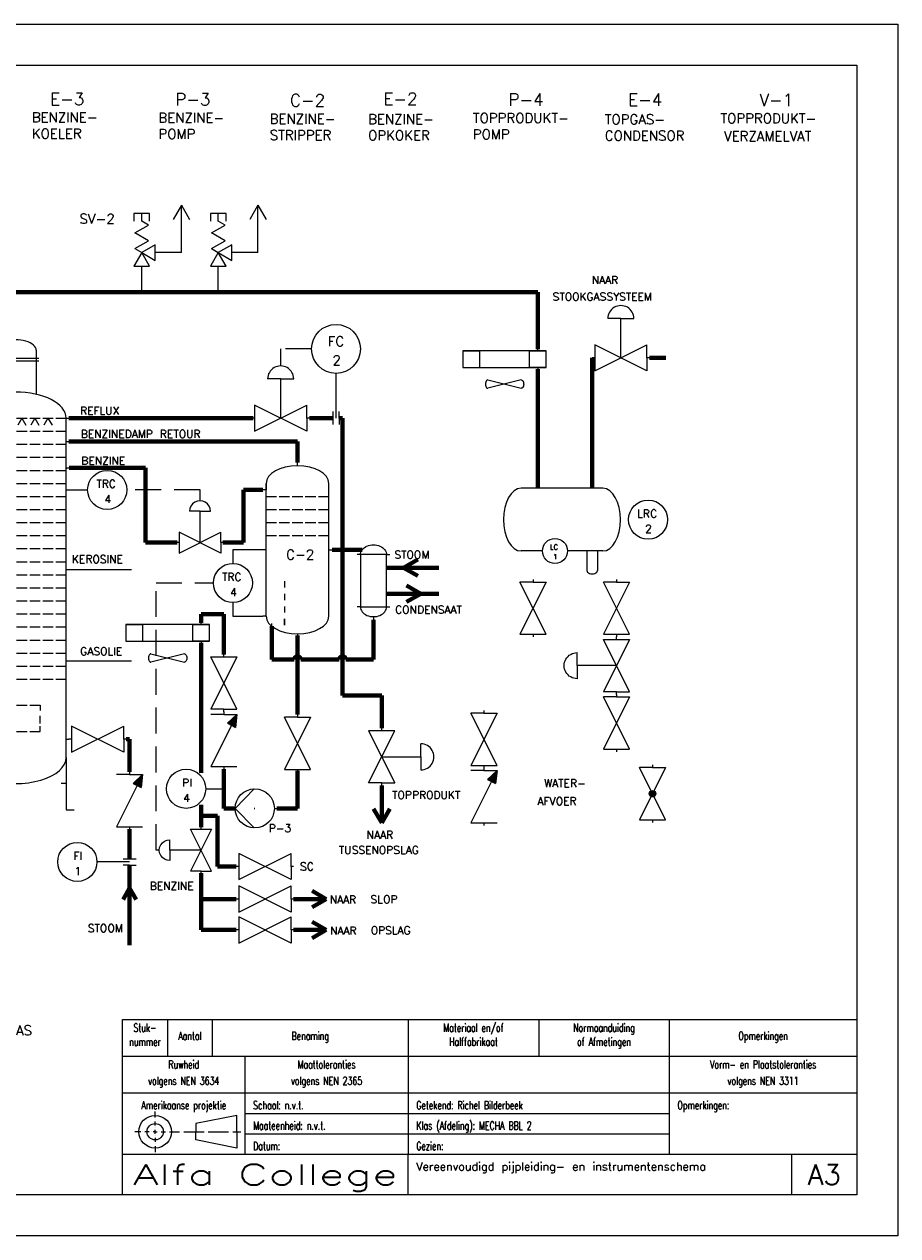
# Model space of a CAD drawing. Extents: x 0 to 420, y 0 to 297.
# Tile 2 of 2: x 206 to 420, y 0 to 297. Entities that reach past the tile are written whole.
import ezdxf
from ezdxf.enums import TextEntityAlignment as Align

# ---------------------------------------------------------------- set-up
doc = ezdxf.new("R2010")
doc.units = 0
doc.header["$MEASUREMENT"] = 0
doc.linetypes.add('HIDDEN', pattern=[9.525, 6.35, -3.175])
doc.layers.get('0').update_dxf_attribs({"linetype": 'CONTINUOUS'})
for name, color, linetype in [('KADER25', 3, 'CONTINUOUS'), ('KADER50', 7, 'CONTINUOUS'), ('KADER70', 5, 'CONTINUOUS'), ('T25', 3, 'CONTINUOUS'), ('T70', 5, 'CONTINUOUS')]:
    doc.layers.add(name, color=color, linetype=linetype)
for name, color, linetype, lineweight in [('Omtrekslijn', 7, 'CONTINUOUS', 50), ('Proceslijn', 5, 'CONTINUOUS', 70), ('Stippellijn', 3, 'HIDDEN', 35), ('Tekst', 3, 'CONTINUOUS', 35)]:
    doc.layers.add(name, color=color, linetype=linetype, lineweight=lineweight)
doc.styles.add('KADER1', font='SIMPLEX.SHX', dxfattribs={"height": 5})
doc.styles.add('KADER2', font='SIMPLEX.shx', dxfattribs={"width": 0.7, "height": 2})
doc.styles.get("Standard").update_dxf_attribs({"font": 'TXT.shx', "height": 3})

# ---------------------------------------------------------------- blocks, each defined once
blk = doc.blocks.new('04_Overdrukventiel_2')
at = {"color": 0}
for p, q in [((-3, 27.2), (-3, 30.2)), ((-3, 30.2), (0, 30.2)), ((0, 27.2), (0, 30.2)), ((0, 30.2), (3, 30.2)), ((3, 30.2), (3, 27.2)), ((-2.6, 25.7), (0, 27.2)), ((2.6, 22.7), (-2.6, 25.7)), ((-2.6, 19.7), (2.6, 22.7)), ((2.6, 16.7), (-2.6, 19.7)), ((-15.2, 15.2), (-5.2, 15.2)), ((-5.2, 18.2), (0, 15.2)), ((-5.2, 12.2), (-5.2, 18.2)), ((0, 15.2), (-5.2, 12.2)), ((-3, 10), (0, 15.2)), ((2.6, 16.7), (0, 15.2)), ((0, 15.2), (3, 10)), ((3, 10), (-3, 10)), ((0, 0), (0, 10))]:
    blk.add_line(p, q, dxfattribs=at)
blk = doc.blocks.new('04_KlepMetRegelaar')
at = {"layer": 'KADER25', "color": 0}
for p, q in [((11, 15), (6, 15)), ((11, 0), (11, 15)), ((11, 15), (16, 15)), ((1, 5), (1, 0)), ((1, -5), (21, 5)), ((21, -5), (1, 5)), ((21, 0), (21, 5)), ((1, 0), (0, 0)), ((1, 0), (1, -5)), ((22, 0), (21, 0)), ((21, 0), (21, -5))]:
    blk.add_line(p, q, dxfattribs=at)
blk.add_ellipse((11, 15), major_axis=(5, 0), ratio=1, start_param=0, end_param=3.141593, dxfattribs=at)
blk = doc.blocks.new('04_Klep')
at = {"layer": 'KADER25', "color": 0}
for p, q in [((1, 5), (1, 0)), ((1, -5), (21, 5)), ((21, -5), (1, 5)), ((21, 0), (21, 5)), ((1, 0), (0, 0)), ((1, 0), (1, -5)), ((22, 0), (21, 0)), ((21, 0), (21, -5))]:
    blk.add_line(p, q, dxfattribs=at)
blk = doc.blocks.new('04_NenPomp')
at = {"layer": 'KADER25', "color": 0}
for p, q in [((15, 0), (7.74, 7.5)), ((0, 0), (-1, 0)), ((7.5, 0), (7.74, 0)), ((7.74, 0), (7.5, 0)), ((7.5, 0), (7.5, 0)), ((7.5, 0), (7.5, 0)), ((7.74, -7.5), (15, 0)), ((15, 0), (15, 0))]:
    blk.add_line(p, q, dxfattribs=at)
blk.add_circle((7.5, 0), 7.5, dxfattribs=at)
blk = doc.blocks.new('04_BenzineStripper2')
at = {"layer": 'Omtrekslijn', "linetype": 'ByBlock', "lineweight": 0}
for p, q in [((0, -1), (0, 0)), ((-9.6, -6.43), (-9.6, -8.43)), ((-9.6, -8.43), (-10.6, -8.43)), ((-9.6, -26.77), (-10.6, -26.77)), ((9.6, -26.77), (10.6, -26.77)), ((-3.96, -36.39), (-3.96, -38.31)), ((-3.96, -40.24), (-3.96, -42.17)), ((-3.96, -44.1), (-3.96, -46.02)), ((-9.6, -47.1), (-10.6, -47.1)), ((-3.96, -47.95), (-3.96, -49.88)), ((-3.96, -49.88), (-3.96, -47.95)), ((-7.91, -50.18), (-7.91, -49.33)), ((0, -52.53), (0, -53.53))]:
    blk.add_line(p, q, dxfattribs=at)
at = {"layer": 'Omtrekslijn', "color": 0, "linetype": 'ByBlock', "lineweight": 0}
for p, q in [((-9.6, -47.1), (-9.6, -6.43)), ((9.6, -47.1), (9.6, -6.43)), ((-9.6, -10.43), (-6.4, -10.43)), ((-5.6, -10.43), (-2.4, -10.43)), ((-1.6, -10.43), (1.6, -10.43)), ((2.4, -10.43), (5.6, -10.43)), ((6.4, -10.43), (9.6, -10.43)), ((-9.6, -14.43), (-6.4, -14.43)), ((-5.6, -14.43), (-2.4, -14.43)), ((-1.6, -14.43), (1.6, -14.43)), ((2.4, -14.43), (5.6, -14.43)), ((6.4, -14.43), (9.6, -14.43)), ((-9.6, -18.43), (-6.4, -18.43)), ((-5.6, -18.43), (-2.4, -18.43)), ((-1.6, -18.43), (1.6, -18.43)), ((2.4, -18.43), (5.6, -18.43)), ((6.4, -18.43), (9.6, -18.43)), ((-9.6, -22.43), (-6.4, -22.43)), ((-5.6, -22.43), (-2.4, -22.43)), ((-1.6, -22.43), (1.6, -22.43)), ((2.4, -22.43), (5.6, -22.43)), ((6.4, -22.43), (9.6, -22.43))]:
    blk.add_line(p, q, dxfattribs=at)
at = {"layer": 'Omtrekslijn', "linetype": 'ByBlock', "lineweight": 0}
for centre, major_axis in [((0, -6.43), (-9.6, 0)), ((0, -47.1), (9.6, 0))]:
    blk.add_ellipse(centre, major_axis=major_axis, ratio=0.565396, start_param=3.141593, end_param=6.283185, dxfattribs=at)
blk = doc.blocks.new('04_Ventilator2')
at = {"layer": 'Omtrekslijn', "color": 0, "linetype": 'ByBlock', "lineweight": 0}
for p, q in [((0, -0.512), (0, 0)), ((-23.04, -0.512), (-23.04, -5.632)), ((2.56, -0.512), (-23.04, -0.512)), ((-23.04, -0.512), (-17.92, -0.512)), ((-17.92, -0.512), (-17.92, -5.632)), ((-2.56, -5.632), (-2.56, -0.512)), ((-2.56, -0.512), (2.56, -0.512)), ((2.56, -0.512), (0, -0.512)), ((2.56, -5.632), (2.56, -0.512)), ((-23.04, -5.632), (2.56, -5.632)), ((2.56, -5.632), (-2.56, -5.632)), ((0, -5.632), (0, -6.144)), ((-15.36, -9.472), (-5.12, -12.032)), ((-5.12, -9.472), (-15.36, -12.032))]:
    blk.add_line(p, q, dxfattribs=at)
blk.add_ellipse((-15.36, -10.752), major_axis=(0, 1.28), ratio=0.585267, start_param=0, end_param=3.1415927, dxfattribs=at)
at = {"layer": 'Omtrekslijn', "color": 0, "linetype": 'ByBlock', "lineweight": 0, "extrusion": (0, 0, -1)}
blk.add_ellipse((-5.12, -10.752), major_axis=(0, 1.28), ratio=0.585267, start_param=0, end_param=3.1415927, dxfattribs=at)
blk = doc.blocks.new('04_Warmtewisselaar2')
at = {"layer": 'Omtrekslijn', "linetype": 'ByBlock', "lineweight": 0}
for p, q in [((-4, 20), (-5, 20)), ((4, 20), (-4, 20)), ((-4, 20), (-4, 4)), ((4, 4), (4, 20)), ((4, 20), (5, 20)), ((-4, 4), (-5, 4)), ((-4, 4), (4, 4)), ((4, 4), (5, 4)), ((0, 1), (0, 0))]:
    blk.add_line(p, q, dxfattribs=at)
at = {"layer": 'Omtrekslijn', "linetype": 'ByBlock', "lineweight": 0, "extrusion": (0, 0, -1)}
blk.add_ellipse((0, 20), major_axis=(-4, 0), ratio=0.750206, start_param=0, end_param=3.141593, dxfattribs=at)
at = {"layer": 'Omtrekslijn', "linetype": 'ByBlock', "lineweight": 0}
blk.add_ellipse((0, 4), major_axis=(-4, 0), ratio=0.750206, start_param=0, end_param=3.141593, dxfattribs=at)
blk = doc.blocks.new('04_Terugslagklep2')
at = {"layer": 'Omtrekslijn', "lineweight": -2}
blk.add_hatch(color=256, dxfattribs=at).paths.add_polyline_path([(16.04, -4.39), (21, -5), (17.59, -1.34)])
at = {"layer": 'KADER25', "color": 0}
for p, q in [((1, 5), (1, 0)), ((16.8, -2.9), (1, 5)), ((21, 0), (21, 5)), ((1, 0), (0, 0)), ((1, 0), (1, -5)), ((22, 0), (21, 0)), ((21, 0), (21, -5)), ((17.59, -1.34), (16.04, -4.39)), ((21, -5), (16.04, -4.39)), ((21, -5), (17.59, -1.34))]:
    blk.add_line(p, q, dxfattribs=at)
blk = doc.blocks.new('04_Destillatiekolom3')
at = {"layer": 'KADER25', "color": 0}
for p, q in [((0, -0.8), (0, 0)), ((-6.4, -6.4), (-7.2, -6.4)), ((-6.4, -7.2), (-7.2, -7.2)), ((-6.4, -4), (-6.4, -17.5)), ((-6.4, -4), (-6.4, -6.4)), ((-6.4, -6.4), (6.4, -6.4)), ((-6.4, -6.4), (-6.4, -7.2)), ((-6.4, -7.2), (6.4, -7.2)), ((6.4, -4), (6.4, -17.5)), ((6.4, -6.4), (7.2, -6.4)), ((6.4, -7.2), (7.2, -7.2)), ((-15.6, -128.8), (-15.6, -24.8)), ((-15.6, -24.8), (-12.4, -24.8)), ((12.4, -24.8), (15.6, -24.8)), ((15.6, -128.8), (15.6, -24.8)), ((15.6, -24.8), (16.4, -24.8)), ((-15.6, -28.8), (-12.4, -28.8)), ((-11.6, -28.8), (-8.4, -28.8)), ((-7.6, -28.8), (-4.4, -28.8)), ((-3.6, -28.8), (-0.4, -28.8)), ((0.4, -28.8), (3.6, -28.8)), ((4.4, -28.8), (7.6, -28.8)), ((8.4, -28.8), (11.6, -28.8)), ((12.4, -28.8), (15.6, -28.8)), ((-15.6, -32.8), (-12.4, -32.8)), ((-11.6, -32.8), (-8.4, -32.8)), ((-7.6, -32.8), (-4.4, -32.8)), ((-3.6, -32.8), (-0.4, -32.8)), ((0.4, -32.8), (3.6, -32.8)), ((4.4, -32.8), (7.6, -32.8)), ((8.4, -32.8), (11.6, -32.8)), ((12.4, -32.8), (15.6, -32.8)), ((15.6, -32.8), (15.6, -32)), ((15.6, -32), (16.4, -32)), ((-15.6, -36.8), (-12.4, -36.8)), ((-11.6, -36.8), (-8.4, -36.8)), ((-7.6, -36.8), (-4.4, -36.8)), ((-3.6, -36.8), (-0.4, -36.8)), ((0.4, -36.8), (3.6, -36.8)), ((4.4, -36.8), (7.6, -36.8)), ((8.4, -36.8), (11.6, -36.8)), ((12.4, -36.8), (15.6, -36.8)), ((-15.6, -40.8), (-12.4, -40.8)), ((-11.6, -40.8), (-8.4, -40.8)), ((-7.6, -40.8), (-4.4, -40.8)), ((-3.6, -40.8), (-0.4, -40.8)), ((0.4, -40.8), (3.6, -40.8)), ((4.4, -40.8), (7.6, -40.8)), ((8.4, -40.8), (11.6, -40.8)), ((12.4, -40.8), (15.6, -40.8)), ((15.6, -40.8), (15.66, -40)), ((15.66, -40), (16.46, -40)), ((-15.6, -44.8), (-12.4, -44.8)), ((-11.6, -44.8), (-8.4, -44.8)), ((-7.6, -44.8), (-4.4, -44.8)), ((-3.6, -44.8), (-0.4, -44.8)), ((0.4, -44.8), (3.6, -44.8)), ((4.4, -44.8), (7.6, -44.8)), ((8.4, -44.8), (11.6, -44.8)), ((12.4, -44.8), (15.6, -44.8)), ((15.6, -48.8), (15.6, -46.8)), ((15.6, -46.8), (16.4, -46.8)), ((-15.6, -48.8), (-12.4, -48.8)), ((-11.6, -48.8), (-8.4, -48.8)), ((-7.6, -48.8), (-4.4, -48.8)), ((-3.6, -48.8), (-0.4, -48.8)), ((0.4, -48.8), (3.6, -48.8)), ((4.4, -48.8), (7.6, -48.8)), ((8.4, -48.8), (11.6, -48.8)), ((12.4, -48.8), (15.6, -48.8)), ((-15.6, -52.8), (-12.4, -52.8)), ((-11.6, -52.8), (-8.4, -52.8)), ((-7.6, -52.8), (-4.4, -52.8)), ((-3.6, -52.8), (-0.4, -52.8)), ((0.4, -52.8), (3.6, -52.8)), ((4.4, -52.8), (7.6, -52.8)), ((8.4, -52.8), (11.6, -52.8)), ((12.4, -52.8), (15.6, -52.8)), ((-15.6, -56.8), (-12.4, -56.8)), ((-11.6, -56.8), (-8.4, -56.8)), ((-7.6, -56.8), (-4.4, -56.8)), ((-3.6, -56.8), (-0.4, -56.8)), ((0.4, -56.8), (3.6, -56.8)), ((4.4, -56.8), (7.6, -56.8)), ((8.4, -56.8), (11.6, -56.8)), ((12.4, -56.8), (15.6, -56.8)), ((-15.6, -60.8), (-12.4, -60.8)), ((-11.6, -60.8), (-8.4, -60.8)), ((-7.6, -60.8), (-4.4, -60.8)), ((-3.6, -60.8), (-0.4, -60.8)), ((0.4, -60.8), (3.6, -60.8)), ((4.4, -60.8), (7.6, -60.8)), ((8.4, -60.8), (11.6, -60.8)), ((12.4, -60.8), (15.6, -60.8)), ((-15.6, -64.8), (-12.4, -64.8)), ((-11.6, -64.8), (-8.4, -64.8)), ((-7.6, -64.8), (-4.4, -64.8)), ((-3.6, -64.8), (-0.4, -64.8)), ((0.4, -64.8), (3.6, -64.8)), ((4.4, -64.8), (7.6, -64.8)), ((8.4, -64.8), (11.6, -64.8)), ((12.4, -64.8), (15.6, -64.8)), ((-15.6, -68.8), (-12.4, -68.8)), ((-11.6, -68.8), (-8.4, -68.8)), ((-7.6, -68.8), (-4.4, -68.8)), ((-3.6, -68.8), (-0.4, -68.8)), ((0.4, -68.8), (3.6, -68.8)), ((4.4, -68.8), (7.6, -68.8)), ((8.4, -68.8), (11.6, -68.8)), ((12.4, -68.8), (15.6, -68.8)), ((-15.6, -72.8), (-12.4, -72.8)), ((-11.6, -72.8), (-8.4, -72.8)), ((-7.6, -72.8), (-4.4, -72.8)), ((-3.6, -72.8), (-0.4, -72.8)), ((0.4, -72.8), (3.6, -72.8)), ((4.4, -72.8), (7.6, -72.8)), ((8.4, -72.8), (11.6, -72.8)), ((12.4, -72.8), (15.6, -72.8)), ((15.6, -72.8), (15.6, -71.2)), ((15.6, -71.2), (16.4, -71.2)), ((-15.6, -76.8), (-12.4, -76.8)), ((-11.6, -76.8), (-8.4, -76.8)), ((-7.6, -76.8), (-4.4, -76.8)), ((-3.6, -76.8), (-0.4, -76.8)), ((0.4, -76.8), (3.6, -76.8)), ((4.4, -76.8), (7.6, -76.8)), ((8.4, -76.8), (11.6, -76.8)), ((12.4, -76.8), (15.6, -76.8)), ((-15.6, -80.8), (-12.4, -80.8)), ((-11.6, -80.8), (-8.4, -80.8)), ((-7.6, -80.8), (-4.4, -80.8)), ((-3.6, -80.8), (-0.4, -80.8)), ((0.4, -80.8), (3.6, -80.8)), ((4.4, -80.8), (7.6, -80.8)), ((8.4, -80.8), (11.6, -80.8)), ((12.4, -80.8), (15.6, -80.8)), ((-15.6, -84.8), (-12.4, -84.8)), ((-11.6, -84.8), (-8.4, -84.8)), ((-7.6, -84.8), (-4.4, -84.8)), ((-3.6, -84.8), (-0.4, -84.8)), ((0.4, -84.8), (3.6, -84.8)), ((4.4, -84.8), (7.6, -84.8)), ((8.4, -84.8), (11.6, -84.8)), ((12.4, -84.8), (15.6, -84.8)), ((-15.6, -88.8), (-12.4, -88.8)), ((-11.6, -88.8), (-8.4, -88.8)), ((-7.6, -88.8), (-4.4, -88.8)), ((-3.6, -88.8), (-0.4, -88.8)), ((0.4, -88.8), (3.6, -88.8)), ((4.4, -88.8), (7.6, -88.8)), ((8.4, -88.8), (11.6, -88.8)), ((12.4, -88.8), (15.6, -88.8)), ((-15.6, -92.8), (-12.4, -92.8)), ((-11.6, -92.8), (-8.4, -92.8)), ((-7.6, -92.8), (-4.4, -92.8)), ((-3.6, -92.8), (-0.4, -92.8)), ((0.4, -92.8), (3.6, -92.8)), ((4.4, -92.8), (7.6, -92.8)), ((8.4, -92.8), (11.6, -92.8)), ((12.4, -92.8), (15.6, -92.8)), ((-15.6, -96.8), (-12.4, -96.8)), ((-11.6, -96.8), (-8.4, -96.8)), ((-7.6, -96.8), (-4.4, -96.8)), ((-3.6, -96.8), (-0.4, -96.8)), ((0.4, -96.8), (3.6, -96.8)), ((4.4, -96.8), (7.6, -96.8)), ((8.4, -96.8), (11.6, -96.8)), ((12.4, -96.8), (15.6, -96.8)), ((15.6, -100.8), (15.6, -99.2)), ((15.6, -99.2), (16.4, -99.2)), ((-15.6, -100.8), (-12.4, -100.8)), ((-11.6, -100.8), (-8.4, -100.8)), ((-7.6, -100.8), (-4.4, -100.8)), ((-3.6, -100.8), (-0.4, -100.8)), ((0.4, -100.8), (3.6, -100.8)), ((4.4, -100.8), (7.6, -100.8)), ((8.4, -100.8), (11.6, -100.8)), ((12.4, -100.8), (15.6, -100.8)), ((-15.6, -104.8), (-12.4, -104.8)), ((-15.6, -104.8), (-15.6, -116.8)), ((-11.6, -104.8), (-8.4, -104.8)), ((-7.6, -104.8), (-4.4, -104.8)), ((-3.6, -104.8), (-0.4, -104.8)), ((0.4, -104.8), (3.6, -104.8)), ((4.4, -104.8), (7.6, -104.8)), ((8.4, -104.8), (11.6, -104.8)), ((12.4, -104.8), (15.6, -104.8)), ((-15.6, -116.8), (-15.6, -112.8)), ((-15.6, -112.8), (-12.4, -112.8)), ((-11.6, -112.8), (-8.4, -112.8)), ((-7.6, -112.8), (-4.4, -112.8)), ((-3.6, -112.8), (-0.4, -112.8)), ((0.4, -112.8), (3.6, -112.8)), ((4.4, -112.8), (7.6, -112.8)), ((7.6, -112.8), (7.6, -114.4)), ((-15.6, -116.8), (-16.4, -116.8)), ((7.6, -118.4), (7.6, -116)), ((-15.6, -120.8), (-12.4, -120.8)), ((-11.6, -120.8), (-8.4, -120.8)), ((-7.6, -120.8), (-4.4, -120.8)), ((-3.6, -120.8), (-0.4, -120.8)), ((0.4, -120.8), (3.6, -120.8)), ((4.4, -120.8), (7.6, -120.8)), ((7.6, -120.8), (7.6, -119.2)), ((15.6, -128.8), (15.6, -123.2)), ((15.6, -123.2), (16.4, -123.2)), ((-15.6, -128.8), (-15.6, -144.8)), ((15.6, -128.8), (15.6, -144.8)), ((0, -136.8), (0, -137.6)), ((15.6, -136.8), (14, -136.8)), ((-15.6, -144.8), (-18, -144.8)), ((15.6, -144.8), (18, -144.8))]:
    blk.add_line(p, q, dxfattribs=at)
at = {"layer": 'KADER25', "color": 0, "linetype": 'ByBlock', "lineweight": 0}
for p, q in [((-11.6, -24.8), (-8.4, -24.8)), ((-7.6, -24.8), (-4.4, -24.8)), ((-3.6, -24.8), (-0.4, -24.8)), ((0.4, -24.8), (3.6, -24.8)), ((4.4, -24.8), (7.6, -24.8)), ((8.4, -24.8), (11.6, -24.8))]:
    blk.add_line(p, q, dxfattribs=at)
at = {"layer": 'KADER25', "color": 0}
for centre, major_axis, ratio, start_param, end_param in [((0, -4), (6.4, 0), 0.5, 0, 3.141593), ((0, -24.8), (-15.6, 0), 0.512821, 3.141593, 6.283185), ((0, -128.8), (-15.6, 0), 0.512821, 0, 3.141593)]:
    blk.add_ellipse(centre, major_axis=major_axis, ratio=ratio, start_param=start_param, end_param=end_param, dxfattribs=at)
at = {"layer": 'Omtrekslijn', "linetype": 'ByBlock', "lineweight": 0}
for p, q in [((-10, -24.8), (-11.25, -26.97)), ((-10, -24.8), (-8.75, -26.97)), ((-6, -24.8), (-7.25, -26.97)), ((-6, -24.8), (-4.75, -26.97)), ((-2, -24.8), (-3.25, -26.97)), ((-2, -24.8), (-0.75, -26.97)), ((2, -24.8), (0.75, -26.97)), ((2, -24.8), (3.25, -26.97)), ((6, -24.8), (4.75, -26.97)), ((6, -24.8), (7.25, -26.97)), ((10, -24.8), (8.75, -26.97)), ((10, -24.8), (11.25, -26.97))]:
    blk.add_line(p, q, dxfattribs=at)

msp = doc.modelspace()

# ---------------------------------------------------------------- hatches: boundary and pattern name
at = {"layer": 'Proceslijn'}
h = msp.add_hatch(color=0, dxfattribs=at)
edge = h.paths.add_edge_path()
edge.add_arc((359.91, 108.37), 0.8, 0, 360)

# ---------------------------------------------------------------- linework, layer by layer
for p, q in [((216.84, 163.32), (232.21, 163.32)), ((216.84, 140.92), (232.21, 140.92))]:
    msp.add_line(p, q)
at = {"layer": 'KADER25'}
for p, q in [((0, 297), (420, 297)), ((420, 297), (420, 0)), ((238, 29), (238, 30.5)), ((260, 30), (364, 30)), ((238, 28.5), (238, 28.5)), ((238, 27), (238, 28)), ((258, 29.5), (248, 27.5)), ((248, 27.5), (248, 25.5)), ((258, 25.5), (258, 29.5)), ((234.5, 25.5), (233, 25.5)), ((234.97, 25.5), (234.97, 25.5)), ((235, 25.5), (235, 25.5)), ((236.5, 25.5), (235.5, 25.5)), ((237, 25.5), (237, 25.5)), ((238, 25.5), (237.5, 25.5)), ((238, 26.5), (238, 26.5)), ((238, 25), (238, 26)), ((238, 25.5), (238.5, 25.5)), ((238, 24.5), (238, 24.5)), ((238, 24), (238, 23)), ((239, 25.5), (239, 25.5)), ((239.5, 25.5), (240.5, 25.5)), ((241, 25.5), (241, 25.5)), ((241.5, 25.5), (244, 25.5)), ((244.5, 25.5), (244.5, 25.5)), ((245, 25.5), (250, 25.5)), ((247, 25.5), (247, 25.5)), ((248, 23.5), (248, 25.5)), ((250.5, 25.5), (250.5, 25.5)), ((250.5, 25.5), (250.5, 25.5)), ((251, 25.5), (256, 25.5)), ((256.5, 25.5), (256.5, 25.5)), ((257, 25.5), (259, 25.5)), ((258, 25.5), (258, 21.5)), ((260, 25), (364, 25)), ((238, 22.5), (238, 22.5)), ((238, 22), (238, 20.5)), ((258, 21.5), (248, 23.5)), ((420, 0), (0, 0))]:
    msp.add_line(p, q, dxfattribs=at)
for radius in [4, 2]:
    msp.add_circle((238, 25.5), radius, dxfattribs=at)
at = {"layer": 'KADER50'}
for p, q in [((230, 10), (230, 53)), ((230, 53), (410, 53)), ((241, 53), (241, 44)), ((252, 53), (252, 44)), ((300, 53), (300, 20)), ((332, 53), (332, 44)), ((364, 53), (364, 20)), ((230, 44), (410, 44)), ((260, 44), (260, 20)), ((230, 35), (410, 35)), ((230, 20), (410, 20)), ((300, 10), (300, 20)), ((394, 10), (394, 20))]:
    msp.add_line(p, q, dxfattribs=at)
at = {"layer": 'KADER70'}
for p, q in [((10, 287), (410, 287)), ((410, 287), (410, 10)), ((410, 53), (410, 10)), ((410, 10), (10, 10))]:
    msp.add_line(p, q, dxfattribs=at)
at = {"layer": 'Omtrekslijn', "lineweight": 0}
for p, q in [((281.52, 202.04), (281.52, 198.84)), ((283.12, 200.44), (283.12, 202.04)), ((283.12, 200.44), (283.12, 198.84)), ((264.4, 168.17), (257.06, 168.17)), ((257.06, 168.17), (257.06, 164.83)), ((347.7, 167.87), (339.05, 167.87)), ((343.8, 167.87), (343.8, 163.07)), ((346.4, 167.87), (346.4, 163.07)), ((257.06, 155.23), (257.06, 151.9)), ((257.06, 151.9), (264.4, 151.9)), ((230.12, 92.44), (233.32, 92.44)), ((231.72, 90.84), (230.12, 90.84)), ((231.72, 90.84), (233.32, 90.84))]:
    msp.add_line(p, q, dxfattribs=at)
at = {"layer": 'Omtrekslijn', "color": 0, "lineweight": 0}
for p, q in [((347.7, 183.23), (327.7, 183.23)), ((332.9, 167.87), (327.7, 167.87))]:
    msp.add_line(p, q, dxfattribs=at)
at = {"layer": 'Omtrekslijn', "lineweight": 0}
for centre, radius in [((282.32, 217.4), 6), ((226.24, 182.84), 4.8), ((358.8, 175.55), 4.8), ((335.98, 167.87), 3.07), ((257.06, 160.03), 4.8), ((245.58, 109.57), 4.8), ((359.91, 108.37), 0.8), ((218.92, 91.64), 4.8)]:
    msp.add_circle(centre, radius, dxfattribs=at)
for centre, major_axis, ratio, start_param, end_param in [((327.7, 175.55), (0, -7.68), 0.565396, 3.141593, 6.283185), ((347.7, 175.55), (0, 7.68), 0.565396, 3.141593, 6.283185), ((345.1, 163.07), (-1.3, 0), 0.615385, 0, 3.141593)]:
    msp.add_ellipse(centre, major_axis=major_axis, ratio=ratio, start_param=start_param, end_param=end_param, dxfattribs=at)
at = {"layer": 'Proceslijn', "lineweight": 0}
for p, q in [((244.41, 252.62), (242.41, 249.16)), ((244.41, 241.03), (244.41, 252.62)), ((244.41, 252.62), (246.41, 249.16)), ((263.18, 252.62), (261.18, 249.16)), ((263.18, 241.03), (263.18, 252.62)), ((263.18, 252.62), (265.18, 249.16)), ((282.32, 200.44), (282.32, 211.4)), ((250.38, 109.57), (254.85, 109.57)), ((231.72, 91.64), (223.72, 91.64))]:
    msp.add_line(p, q, dxfattribs=at)
at = {"layer": 'Proceslijn'}
for p, q in [((234.69, 231.3), (203.72, 231.3)), ((234.69, 231.3), (253.45, 231.3)), ((253.45, 231.3), (331.81, 231.3)), ((331.81, 231.3), (331.81, 217.38)), ((345.1, 183.23), (345.1, 215.23)), ((359.18, 215.23), (363.18, 215.23)), ((331.81, 212.47), (331.81, 183.23)), ((216.84, 200.44), (262.04, 200.44)), ((253.6, 200.44), (261.72, 200.44)), ((275.8, 200.44), (281.52, 200.44)), ((283.92, 200.44), (283.12, 200.44)), ((283.92, 200.44), (283.92, 132.44)), ((216.84, 194.68), (272.88, 194.68)), ((272.88, 194.68), (272.88, 189.58)), ((216.89, 188.28), (235.66, 188.28)), ((235.66, 188.28), (235.66, 169.93)), ((264.4, 182.84), (259.67, 182.84)), ((259.67, 182.84), (259.67, 169.93)), ((235.66, 169.93), (243.36, 169.93)), ((259.67, 169.93), (254.62, 169.93)), ((281.36, 168.17), (288.71, 168.17)), ((294.69, 163.77), (307.49, 163.77)), ((294.69, 163.77), (303.09, 163.77)), ((298.89, 163.77), (302.35, 165.77)), ((303.09, 163.77), (298.89, 163.77)), ((298.89, 163.77), (302.35, 161.77)), ((303.09, 157.37), (299.62, 159.37)), ((294.69, 157.37), (307.49, 157.37)), ((303.09, 157.37), (298.89, 157.37)), ((298.89, 157.37), (300.99, 157.37)), ((303.09, 157.37), (299.62, 155.37)), ((249.25, 150.24), (249.25, 152.42)), ((249.25, 152.42), (254.85, 152.42)), ((254.85, 152.42), (254.85, 142.53)), ((266.55, 149.44), (266.55, 141.28)), ((291.49, 141.28), (291.49, 150.97)), ((272.88, 147.16), (272.88, 127.76)), ((249.25, 145.32), (249.25, 113.46)), ((266.55, 141.28), (272.08, 141.28)), ((273.68, 141.28), (283.12, 141.28)), ((284.72, 141.28), (291.49, 141.28)), ((283.92, 132.44), (293.52, 132.44)), ((293.52, 132.44), (293.52, 124.44)), ((230.92, 121.72), (231.72, 121.72)), ((231.72, 121.72), (231.72, 113.72)), ((254.85, 114.37), (254.85, 104.77)), ((272.88, 104.77), (272.88, 114)), ((293.52, 110.36), (293.52, 101.24)), ((249.25, 105.68), (249.25, 100.17)), ((254.85, 104.77), (257.61, 104.77)), ((272.88, 104.77), (267.85, 104.77)), ((293.52, 101.24), (291.52, 104.7)), ((293.52, 101.24), (295.52, 104.7)), ((249.25, 102.92), (253.25, 102.92)), ((253.25, 102.92), (253.25, 90.54)), ((231.72, 99.64), (231.72, 92.44)), ((231.72, 90.84), (231.72, 85.24)), ((253.25, 90.54), (257.86, 90.54)), ((249.25, 88.91), (249.25, 74.96)), ((231.72, 85.24), (230.12, 82.47)), ((231.72, 85.24), (231.72, 71.26)), ((231.72, 85.24), (233.32, 82.47)), ((279.94, 82.55), (276.48, 84.55)), ((257.86, 82.55), (249.25, 82.55)), ((271.94, 82.55), (279.94, 82.55)), ((279.94, 82.55), (276.48, 80.55)), ((257.86, 74.96), (249.25, 74.96)), ((271.94, 74.96), (279.94, 74.96)), ((279.94, 74.96), (276.48, 76.96)), ((279.94, 74.96), (276.48, 72.96))]:
    msp.add_line(p, q, dxfattribs=at)
for centre in [(272.88, 141.28), (283.92, 141.28)]:
    msp.add_ellipse(centre, major_axis=(-0.8, 0), ratio=1, start_param=3.141593, end_param=6.283185, dxfattribs=at)
at = {"layer": 'Stippellijn', "lineweight": 0}
for p, q in [((268.76, 213.24), (268.76, 217.4)), ((276.32, 217.4), (268.76, 217.4)), ((216.84, 182.84), (221.44, 182.84)), ((248.99, 182.84), (231.04, 182.84)), ((248.99, 180.17), (248.99, 182.84)), ((238.21, 94.54), (238.21, 160.03)), ((238.21, 160.03), (252.26, 160.03)), ((239.01, 94.54), (238.21, 94.54))]:
    msp.add_line(p, q, dxfattribs=at)

# ---------------------------------------------------------------- block references
for name, p, xscale, yscale, zscale in [('04_Overdrukventiel_2', (234.69, 231.3), -0.6400000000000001, 0.6400000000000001, 0.6400000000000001), ('04_Overdrukventiel_2', (253.45, 231.3), -0.6400000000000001, 0.6400000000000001, 0.6400000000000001), ('04_KlepMetRegelaar', (243.36, 169.93), 0.5120000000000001, 0.5120000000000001, 0.5120000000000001)]:
    msp.add_blockref(name, p, dxfattribs=dict(xscale=xscale, yscale=yscale, zscale=zscale))
at = {"layer": 'Omtrekslijn', "xscale": 0.6400000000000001, "yscale": 0.6400000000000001, "zscale": 0.6400000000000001}
for name, p in [('04_KlepMetRegelaar', (345.1, 215.23)), ('04_KlepMetRegelaar', (261.72, 200.44)), ('04_Klep', (216.84, 121.72)), ('04_Klep', (257.86, 90.54)), ('04_Klep', (257.86, 82.55)), ('04_Klep', (257.86, 74.96))]:
    msp.add_blockref(name, p, dxfattribs=at)
at = {"layer": 'Omtrekslijn', "lineweight": -2, "xscale": 0.8, "yscale": 0.8, "zscale": 0.8}
for name, p in [('04_Destillatiekolom3', (203.72, 220.28)), ('04_Ventilator2', (331.81, 217.38)), ('04_BenzineStripper2', (272.88, 189.58)), ('04_Warmtewisselaar2', (291.49, 150.97)), ('04_Ventilator2', (249.25, 150.24))]:
    msp.add_blockref(name, p, dxfattribs=at)
at = {"layer": 'Omtrekslijn'}
for name, p, xscale, yscale, zscale, rotation in [('04_Klep', (330.6, 146.8), 0.6400000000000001, 0.6400000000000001, 0.6400000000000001, 90), ('04_Klep', (351.04, 146.8), 0.6400000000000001, 0.6400000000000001, 0.6400000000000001, 90), ('04_KlepMetRegelaar', (351.04, 146.8), -0.6400000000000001, 0.6400000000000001, 0.6400000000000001, 90), ('04_Klep', (254.85, 142.53), -0.6400000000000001, 0.6400000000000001, 0.6400000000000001, 90), ('04_Klep', (351.04, 118.64), 0.6400000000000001, 0.6400000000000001, 0.6400000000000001, 90), ('04_Klep', (272.88, 113.68), 0.6400000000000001, 0.6400000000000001, 0.6400000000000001, 90), ('04_Klep', (318.59, 114.68), 0.6400000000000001, 0.6400000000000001, 0.6400000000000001, 90), ('04_KlepMetRegelaar', (293.52, 124.44), 0.6400000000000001, 0.6400000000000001, 0.6400000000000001, 270), ('04_Klep', (359.91, 101.33), 0.6400000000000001, 0.6400000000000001, 0.6400000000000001, 90), ('04_NenPomp', (267.21, 104.77), 0.6400000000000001, 0.6400000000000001, 0.6400000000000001, 180), ('04_KlepMetRegelaar', (249.25, 100.17), -0.5120000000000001, 0.5120000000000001, 0.5120000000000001, 90)]:
    msp.add_blockref(name, p, dxfattribs=dict(at, xscale=xscale, yscale=yscale, zscale=zscale, rotation=rotation))
at = {"layer": 'Omtrekslijn', "lineweight": -2, "xscale": 0.6400000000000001, "yscale": 0.6400000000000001, "zscale": 0.6400000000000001, "rotation": 90}
for p in [(254.85, 114.37), (231.72, 99.64), (318.59, 100.6)]:
    msp.add_blockref('04_Terugslagklep2', p, dxfattribs=at)

# ---------------------------------------------------------------- texts
at = {"layer": 'Omtrekslijn', "lineweight": -2}
for s, height, p in [('E-3', 3, (212.27, 277.16)), ('P-3', 3, (242.92, 277.07)), ('C-2', 3, (271.04, 276.84)), ('E-2', 3, (293.95, 277.21)), ('P-4', 3, (324.6, 277.03)), ('E-4', 3, (353.93, 276.98)), ('V-1', 3, (386.11, 276.95)), ('BENZINE-', 2.4, (207.76, 272.99)), ('BENZINE-', 2.4, (238.8, 272.87)), ('BENZINE-', 2.4, (266.07, 272.61)), ('BENZINE-', 2.4, (290.19, 272.54)), ('TOPPRODUKT-', 2.4, (315.86, 272.81)), ('TOPGAS-', 2.4, (348.19, 272.49)), ('TOPPRODUKT-', 2.4, (376.53, 272.71)), ('KOELER', 2.4, (207.76, 268.99)), ('POMP', 2.4, (238.8, 268.87)), ('STRIPPER', 2.4, (266.07, 268.61)), ('OPKOKER', 2.4, (290.19, 268.54)), ('POMP', 2.4, (315.86, 268.81)), ('CONDENSOR', 2.4, (348.19, 268.49)), ('VERZAMELVAT', 2.4, (377.44, 268.36))]:
    msp.add_text(s, height=height, dxfattribs=at).set_placement(p)
at = {"layer": 'Omtrekslijn', "lineweight": 0}
msp.add_text('C-2', height=2.4, dxfattribs=at).set_placement((270.11, 165.79))
at = {"layer": 'T25', "style": 'KADER2', "width": 0.7}
for s, p in [('Stuk-', (235.5, 50)), ('Materiaal en/of', (316, 50)), ('Normaanduiding', (348, 50)), ('nummer', (235.5, 46.57)), ('Aantal', (246.5, 48)), ('Benaming', (276, 48)), ('Halffabrikaat', (316, 46.57)), ('of Afmetingen', (348, 46.57)), ('Opmerkingen', (387, 48)), ('Ruwheid', (245, 41)), ('Maattoleranties', (280, 41)), ('Vorm- en Plaatstoleranties', (387, 41)), ('volgens NEN 3634', (245, 37)), ('volgens NEN 2365', (280, 37)), ('volgens NEN 3311', (387, 37)), ('Amerikaanse projektie', (245, 31))]:
    msp.add_text(s, height=2, dxfattribs=at).set_placement(p, align=Align.CENTER)
for s, p in [('Schaal: n.v.t.', (262, 31)), ('Getekend: Richel Bilderbeek', (302, 31)), ('Opmerkingen:', (366, 31)), ('Maateenheid: n.v.t.', (262, 26)), ('Klas (Afdeling): MECHA BBL 2', (302, 26)), ('Datum:', (262, 21)), ('Gezien:', (302, 21))]:
    msp.add_text(s, height=2, dxfattribs=at).set_placement(p)
at = {"layer": 'T25'}
msp.add_text('Vereenvoudigd pijpleiding- en instrumentenschema', height=2, dxfattribs=at).set_placement((302, 16))
at = {"layer": 'T70', "style": 'KADER1', "width": 1.475676}
msp.add_text('Alfa College', height=5, dxfattribs=at).set_placement((232.5, 12.5), (297.5, 12.5), align=Align.FIT)
at = {"layer": 'T70'}
msp.add_text('A3', height=5, dxfattribs=at).set_placement((402, 15), align=Align.MIDDLE)
at = {"layer": 'Tekst', "lineweight": 0}
for s, height, p in [('SV-2', 2.4, (219.45, 248.11)), ('NAAR', 1.92, (345, 233.35)), ('STOOKGASSYSTEEM', 1.92, (335.41, 229.27)), ('FC', 2.4, (280.32, 218.06)), (' 2', 2.4, (279.32, 213.4)), ('REFLUX', 1.92, (219.59, 201.29)), ('BENZINEDAMP RETOUR', 1.92, (219.75, 195.61)), ('BENZINE', 1.92, (219.89, 189.07)), ('TRC', 1.92, (223.58, 183.37)), (' 4', 1.92, (223.84, 179.64)), ('LRC', 1.92, (356.15, 176.08)), (' 2', 1.92, (356.41, 172.35)), (' LC', 1.229, (333.64, 168.21)), ('KEROSINE', 1.92, (217.59, 164.9)), ('STOOM', 1.92, (296.65, 166.01)), (' 1', 1.229, (334.44, 165.83)), ('TRC', 1.92, (254.4, 160.56)), (' 4', 1.92, (254.66, 156.83)), ('CONDENSAAT', 1.92, (296.82, 152.54)), ('GASOLIE', 1.92, (219.64, 142.33)), (' PI', 1.92, (242.93, 110.1)), ('WATER-', 1.92, (333.33, 109.98)), (' 4', 1.92, (243.18, 106.37)), ('TOPPRODUKT', 1.92, (296.09, 107.09)), ('AFVOER', 1.92, (331.71, 105.58)), ('P-3', 1.92, (265.84, 98.95)), ('NAAR', 1.92, (289.82, 97.32)), ('TUSSENOPSLAG', 1.92, (283.03, 93.61)), (' FI', 1.92, (216.27, 92.17)), (' 1', 1.92, (216.53, 88.44)), ('SC', 1.92, (273.49, 89.56)), ('BENZINE', 1.92, (236.66, 84.81)), ('NAAR', 1.92, (280.78, 81.46)), ('SLOP', 1.92, (290.79, 81.5)), ('STOOM', 1.92, (221.5, 74.45)), ('NAAR', 1.92, (280.85, 73.84)), ('OPSLAG', 1.92, (290.83, 73.91)), ('STOOKGAS', 2.4, (191.35, 49.14))]:
    msp.add_text(s, height=height, dxfattribs=at).set_placement(p)

doc.saveas('drawing.dxf')
